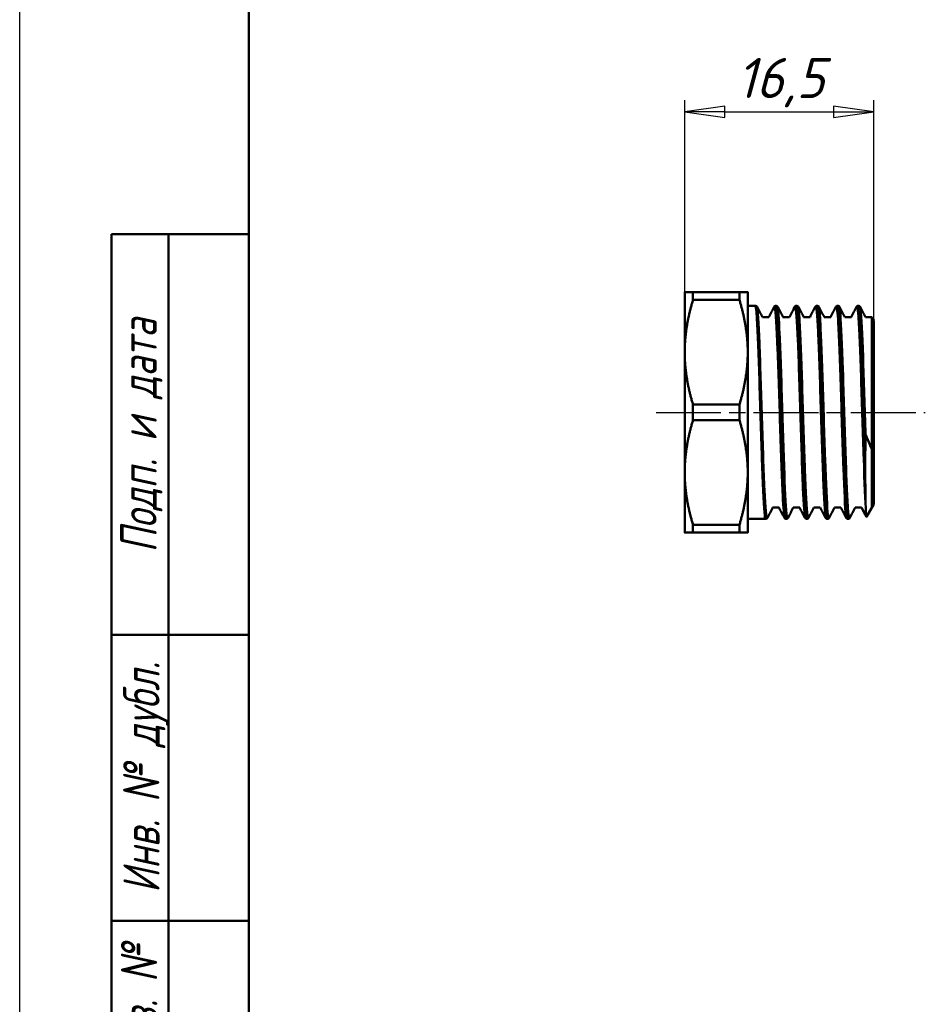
# Model space of a CAD drawing. Header units: millimetres. Extents: x -118 to 734, y -69 to 356.
# Tile 2 of 6: x 0 to 79, y 83 to 169. Entities that reach past the tile are written whole.
import ezdxf
from ezdxf.enums import TextEntityAlignment as Align

# ---------------------------------------------------------------- set-up
doc = ezdxf.new("R2010")
doc.units = ezdxf.units.MM
doc.linetypes.add('CHAIN', pattern=[0.7087, 0.4724, -0.0591, 0.1181, -0.0591])
for name, color, linetype, lineweight in [('Видимые тонкие (ГОСТ)', 7, 'Continuous', 35), ('Видимый контур (ГОСТ)', 7, 'Continuous', 50), ('Кромка (ГОСТ)', 7, 'Continuous', 50), ('Обозначение (ГОСТ)', 7, 'Continuous', 25), ('Осевая линия (ГОСТ)', 7, 'Continuous', 25), ('Размер (ГОСТ)', 7, 'Continuous', 25), ('Эскизная геометрия (ГОСТ)', 7, 'Continuous', 50)]:
    doc.layers.add(name, color=color, linetype=linetype, lineweight=lineweight)
doc.styles.get("Standard").update_dxf_attribs({"font": 'GOST Common Italic.ttf'})
doc.styles.add('Альтернативный текст (ГОСТ)', font='txt', dxfattribs={"width": 0.8})
doc.styles.add('Обычный текст (ГОСТ)', font='GOST Common Italic.ttf')
doc.dimstyles.new('Обычный (ГОСТ)', dxfattribs={"dimtxt": 3.5, "dimasz": 3.5, "dimexe": 1, "dimexo": 0, "dimgap": 0.5, "dimtad": 1, "dimrnd": 1e-08, "dimtxsty": 'Обычный текст (ГОСТ)', "dimblk": 'Filled-1', "dimcen": 0.09, "dimdle": 15, "dimclrd": 256, "dimclre": 256, "dimclrt": 256, "dimazin": 2, "dimtfac": 0.714286, "dimtdec": 3, "dimtmove": 0, "dimatfit": 3, "dimfxl": 1, "dimtolj": 1, "dimlwd": 25, "dimlwe": 25, "dimarcsym": 0})

# ---------------------------------------------------------------- blocks, each defined once
blk = doc.blocks.new('ГОСТ - Доп. графы 1')
at = {"layer": 'Эскизная геометрия (ГОСТ)'}
for p, q in [((-12, 0), (-12, 145)), ((-12, 145), (0, 145)), ((-7, 145), (-7, 0)), ((-12, 110), (-7, 110)), ((-7, 110), (0, 110)), ((-12, 85), (-7, 85)), ((-7, 85), (0, 85)), ((-12, 60), (-7, 60)), ((-7, 60), (0, 60)), ((-12, 25), (-7, 25)), ((-7, 25), (0, 25)), ((0, 0), (-12, 0))]:
    blk.add_line(p, q, dxfattribs=at)
at = {"layer": 'Обозначение (ГОСТ)', "char_height": 3.17, "attachment_point": 5, "rotation": 90, "style": 'Альтернативный текст (ГОСТ)'}
for s, insert, width in [('\\fGOST Common|b0|i1;\\H3.1700;Подп. и дата', (-9.373, 127.414), 34.76787), ('\\fGOST Common|b0|i1;\\H3.1700;Инв. № дубл.', (-8.947, 97.547), 24.84382), ('\\fGOST Common|b0|i1;\\H3.1700;Взам. инв. №', (-9.575, 72.532), 24.86686), ('\\fGOST Common|b0|i1;\\H3.1700;Подп. и дата', (-9.499, 42.471), 35.14856), ('\\fGOST Common|b0|i1;\\H3.1700;Инв. № подл.', (-9.5, 12.411), 24.96181)]:
    blk.add_mtext(s, dxfattribs=dict(at, insert=insert, width=width))
at = {"layer": 'Обозначение (ГОСТ)', "lineweight": 30, "width": 0.8, "flags": 17}
for tag, p in [('Подп._и_дата_2', (-3.532, 127.511)), ('Инв._номер_дубликата', (-3.406, 97.466)), ('Взамен_инв._номера', (-3.46, 72.529)), ('Подп._и_дата_1', (-3.422, 42.352)), ('ИНВЕНТАРНЫЙ_НОМЕР', (-3.329, 12.683))]:
    blk.add_attdef(tag, text='', height=3.17, rotation=90, dxfattribs=at).set_placement(p, align=Align.MIDDLE_CENTER)
blk = doc.blocks.new('Рамки ГОСТ_ граница 297x210')
at = {"layer": 'Кромка (ГОСТ)', "lineweight": 25}
blk.add_line((0, 0), (0, 297), dxfattribs=at)
at = {"layer": 'Кромка (ГОСТ)'}
blk.add_line((20, 292), (20, 5), dxfattribs=at)
blk = doc.blocks.new('Filled-1')
at = {"color": 0}
for p, q in [((0, 0), (-1, 0.143)), ((-1, 0.143), (-1, -0.143)), ((-1, 0), (0, 0)), ((-1, -0.143), (0, 0))]:
    blk.add_line(p, q, dxfattribs=at)
at = {"color": 0, "flags": 128}
blk.add_lwpolyline([(-1, -0.143), (0, 0), (-1, 0.143), (-1, -0.143)], dxfattribs=at)
at = {"color": 0}
blk.add_solid([(-1, -0.143), (0, 0), (-1, 0.143), (-1, -0.143)], dxfattribs=at)
blk = doc.blocks.new('*D10')
at = {"layer": 'Defpoints', "color": 0, "linetype": 'Continuous', "transparency": 16777216}
for p in [(74.552, 160.681), (74.552, 142.461), (58.052, 139.677)]:
    blk.add_point(p, dxfattribs=at)
at = {"layer": 'Размер (ГОСТ)', "linetype": 'Continuous', "lineweight": 25, "transparency": 16777216}
for p, q in [((58.052, 139.677), (58.052, 161.681)), ((74.552, 142.461), (74.552, 161.681)), ((61.552, 160.681), (71.052, 160.681))]:
    blk.add_line(p, q, dxfattribs=at)
at = {"layer": 'Размер (ГОСТ)', "linetype": 'Continuous', "lineweight": 25, "transparency": 16777216, "xscale": 3.5, "yscale": 3.5, "zscale": 3.5, "rotation": 180}
blk.add_blockref('Filled-1', (58.052, 160.681), dxfattribs=at)
at = {"layer": 'Размер (ГОСТ)', "linetype": 'Continuous', "lineweight": 25, "transparency": 16777216, "xscale": 3.5, "yscale": 3.5, "zscale": 3.5}
blk.add_blockref('Filled-1', (74.552, 160.681), dxfattribs=at)
at = {"layer": 'Размер (ГОСТ)', "linetype": 'Continuous', "lineweight": 25, "transparency": 16777216, "insert": (62.587, 165.381), "char_height": 3.5, "attachment_point": 1, "style": 'Обычный текст (ГОСТ)'}
blk.add_mtext('\\A1;16,5', dxfattribs=at)

msp = doc.modelspace()

# ---------------------------------------------------------------- linework, layer by layer
at = {"layer": 'Видимые тонкие (ГОСТ)'}
for points, knots in [([(65.27, 125.22), (65.267, 125.214), (65.263, 125.209), (65.26, 125.207), (65.186, 125.147), (65.113, 126.047), (65.039, 127.66), (64.965, 129.268), (64.892, 131.565), (64.818, 133.928), (64.745, 136.285), (64.672, 138.68), (64.598, 140.464), (64.524, 142.281), (64.449, 143.442), (64.375, 143.624), (64.373, 143.628), (64.371, 143.631), (64.37, 143.634)], [32.927128, 32.927128, 32.927128, 32.927128, 32.961741, 32.961741, 32.961741, 33.733762, 33.733762, 33.733762, 34.503408, 34.503408, 34.503408, 35.271059, 35.271059, 35.271059, 36.052605, 36.052605, 36.052605, 36.068721, 36.068721, 36.068721, 36.068721]), ([(66.748, 125.224), (66.69, 125.342), (66.631, 126.028), (66.573, 127.188), (66.5, 128.655), (66.426, 130.861), (66.353, 133.207), (66.279, 135.547), (66.206, 138), (66.133, 139.9), (66.056, 141.882), (65.98, 143.237), (65.903, 143.567), (65.885, 143.647), (65.866, 143.667), (65.848, 143.63)], [33.046318, 33.046318, 33.046318, 33.046318, 33.65502, 33.65502, 33.65502, 34.424891, 34.424891, 34.424891, 35.192729, 35.192729, 35.192729, 35.993858, 35.993858, 35.993858, 36.18791, 36.18791, 36.18791, 36.18791]), ([(67.07, 125.223), (67.055, 125.194), (67.041, 125.2), (67.026, 125.244), (66.952, 125.465), (66.878, 126.643), (66.805, 128.455), (66.731, 130.264), (66.657, 132.683), (66.583, 135.051), (66.51, 137.415), (66.436, 139.701), (66.363, 141.286), (66.298, 142.669), (66.234, 143.503), (66.17, 143.633)], [26.643943, 26.643943, 26.643943, 26.643943, 26.796809, 26.796809, 26.796809, 27.570085, 27.570085, 27.570085, 28.342033, 28.342033, 28.342033, 29.112752, 29.112752, 29.112752, 29.785535, 29.785535, 29.785535, 29.785535]), ([(68.548, 125.221), (68.479, 125.356), (68.411, 126.3), (68.343, 127.841), (68.269, 129.503), (68.195, 131.84), (68.121, 134.213), (68.048, 136.583), (67.974, 138.961), (67.901, 140.698), (67.827, 142.434), (67.754, 143.511), (67.68, 143.637), (67.669, 143.656), (67.658, 143.654), (67.648, 143.632)], [26.763132, 26.763132, 26.763132, 26.763132, 27.479053, 27.479053, 27.479053, 28.251153, 28.251153, 28.251153, 29.022011, 29.022011, 29.022011, 29.791726, 29.791726, 29.791726, 29.904725, 29.904725, 29.904725, 29.904725]), ([(68.87, 125.227), (68.842, 125.173), (68.815, 125.243), (68.787, 125.443), (68.714, 125.979), (68.641, 127.438), (68.567, 129.424), (68.494, 131.409), (68.42, 133.898), (68.347, 136.216), (68.274, 138.532), (68.2, 140.652), (68.127, 142), (68.075, 142.962), (68.022, 143.523), (67.97, 143.629)], [20.360757, 20.360757, 20.360757, 20.360757, 20.648763, 20.648763, 20.648763, 21.417784, 21.417784, 21.417784, 22.1863, 22.1863, 22.1863, 22.954333, 22.954333, 22.954333, 23.50235, 23.50235, 23.50235, 23.50235]), ([(70.348, 125.221), (70.341, 125.234), (70.334, 125.255), (70.327, 125.284), (70.253, 125.595), (70.18, 126.848), (70.107, 128.702), (70.033, 130.555), (69.96, 132.987), (69.886, 135.338), (69.813, 137.688), (69.74, 139.931), (69.666, 141.459), (69.593, 142.978), (69.521, 143.773), (69.448, 143.634)], [20.479947, 20.479947, 20.479947, 20.479947, 20.552436, 20.552436, 20.552436, 21.321522, 21.321522, 21.321522, 22.090099, 22.090099, 22.090099, 22.858191, 22.858191, 22.858191, 23.62154, 23.62154, 23.62154, 23.62154]), ([(70.67, 125.229), (70.632, 125.156), (70.594, 125.321), (70.556, 125.727), (70.482, 126.517), (70.408, 128.211), (70.334, 130.345), (70.26, 132.477), (70.187, 135.022), (70.113, 137.282), (70.039, 139.541), (69.965, 141.489), (69.891, 142.593), (69.851, 143.199), (69.81, 143.547), (69.77, 143.626)], [14.077572, 14.077572, 14.077572, 14.077572, 14.475536, 14.475536, 14.475536, 15.249463, 15.249463, 15.249463, 16.022692, 16.022692, 16.022692, 16.795246, 16.795246, 16.795246, 17.219165, 17.219165, 17.219165, 17.219165]), ([(72.148, 125.224), (72.13, 125.256), (72.113, 125.338), (72.096, 125.471), (72.022, 126.04), (71.948, 127.542), (71.874, 129.564), (71.8, 131.584), (71.726, 134.1), (71.652, 136.421), (71.579, 138.741), (71.505, 140.839), (71.431, 142.141), (71.37, 143.219), (71.309, 143.742), (71.248, 143.631)], [14.196762, 14.196762, 14.196762, 14.196762, 14.378581, 14.378581, 14.378581, 15.152597, 15.152597, 15.152597, 15.925912, 15.925912, 15.925912, 16.698549, 16.698549, 16.698549, 17.338355, 17.338355, 17.338355, 17.338355]), ([(72.47, 125.227), (72.421, 125.138), (72.373, 125.44), (72.324, 126.119), (72.251, 127.144), (72.178, 129.016), (72.104, 131.228), (72.031, 133.44), (71.958, 135.968), (71.885, 138.129), (71.811, 140.288), (71.738, 142.056), (71.665, 142.955), (71.633, 143.343), (71.602, 143.567), (71.57, 143.626)], [7.794387, 7.794387, 7.794387, 7.794387, 8.303256, 8.303256, 8.303256, 9.070603, 9.070603, 9.070603, 9.837735, 9.837735, 9.837735, 10.604658, 10.604658, 10.604658, 10.935979, 10.935979, 10.935979, 10.935979]), ([(73.865, 125.759), (73.792, 126.566), (73.718, 128.258), (73.645, 130.378), (73.572, 132.497), (73.498, 135.02), (73.425, 137.264), (73.352, 139.508), (73.279, 141.448), (73.205, 142.56), (73.153, 143.359), (73.1, 143.724), (73.048, 143.629)], [8.202864, 8.202864, 8.202864, 8.202864, 8.970239, 8.970239, 8.970239, 9.737399, 9.737399, 9.737399, 10.504349, 10.504349, 10.504349, 11.055169, 11.055169, 11.055169, 11.055169]), ([(73.865, 132.448), (73.791, 134.757), (73.718, 137.257), (73.644, 139.27), (73.571, 141.281), (73.498, 142.782), (73.424, 143.365), (73.406, 143.509), (73.388, 143.597), (73.37, 143.63)], [2.925329, 2.925329, 2.925329, 2.925329, 3.694341, 3.694341, 3.694341, 4.463098, 4.463098, 4.463098, 4.652794, 4.652794, 4.652794, 4.652794])]:
    msp.add_open_spline(points, degree=3, knots=knots, dxfattribs=at)
at = {"layer": 'Видимый контур (ГОСТ)'}
for p, q in [((58.052, 144.927), (58.052, 139.677)), ((58.773, 144.244), (58.773, 144.927)), ((58.773, 144.927), (62.83, 144.927)), ((62.83, 144.927), (62.83, 144.244)), ((63.552, 139.677), (63.552, 144.927)), ((58.773, 144.244), (62.83, 144.244)), ((63.552, 143.742), (64.209, 143.742)), ((66.008, 143.742), (66.009, 143.742)), ((67.808, 143.742), (67.809, 143.742)), ((69.608, 143.742), (69.609, 143.742)), ((71.408, 143.742), (71.409, 143.742)), ((73.208, 143.742), (73.209, 143.742)), ((65.397, 142.752), (64.83, 142.752)), ((67.197, 142.752), (66.63, 142.752)), ((68.997, 142.752), (68.43, 142.752)), ((70.797, 142.752), (70.23, 142.752)), ((72.597, 142.752), (72.03, 142.752)), ((74.383, 142.752), (73.83, 142.752)), ((74.383, 142.752), (74.383, 126.102)), ((74.552, 142.461), (74.383, 142.752)), ((74.552, 142.461), (74.391, 142.74)), ((74.552, 138.208), (74.552, 142.461)), ((74.552, 126.393), (74.552, 142.461)), ((58.052, 139.677), (58.052, 129.177)), ((63.552, 129.177), (63.552, 139.677)), ((58.773, 133.744), (58.773, 135.11)), ((58.773, 135.11), (62.83, 135.11)), ((62.83, 135.11), (62.83, 133.744)), ((58.773, 133.744), (62.83, 133.744)), ((74.552, 126.393), (74.552, 131.01)), ((58.052, 129.177), (58.052, 123.927)), ((63.552, 123.927), (63.552, 129.177)), ((73.812, 129.694), (73.812, 129.669)), ((66.288, 126.102), (65.721, 126.102)), ((68.088, 126.102), (67.521, 126.102)), ((69.888, 126.102), (69.321, 126.102)), ((71.688, 126.102), (71.121, 126.102)), ((73.488, 126.102), (72.921, 126.102)), ((74.552, 126.393), (73.917, 125.295)), ((74.552, 126.393), (74.383, 126.102)), ((63.552, 125.112), (65.109, 125.112)), ((66.908, 125.112), (66.909, 125.112)), ((68.708, 125.112), (68.709, 125.112)), ((70.508, 125.112), (70.509, 125.112)), ((72.308, 125.112), (72.309, 125.112)), ((58.773, 123.927), (58.773, 124.61)), ((58.773, 124.61), (62.83, 124.61)), ((58.773, 123.927), (62.83, 123.927)), ((62.83, 124.61), (62.83, 123.927))]:
    msp.add_line(p, q, dxfattribs=at)
for points, weights in [([(58.052, 144.927), (58.052, 144.927), (58.773, 144.927)], [1, 1.03626993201, 1.01352641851]), ([(62.83, 144.927), (63.552, 144.927), (63.552, 144.927)], [1.01352641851, 1.03626993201, 1]), ([(58.773, 144.244), (58.052, 141.832), (58.052, 139.677)], [1.01352641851, 1.03626993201, 1]), ([(63.552, 139.677), (63.552, 141.832), (62.83, 144.244)], [1, 1.03626993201, 1.01352641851]), ([(58.052, 139.677), (58.052, 137.522), (58.773, 135.11)], [1, 1.03626993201, 1.01352641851]), ([(62.83, 135.11), (63.552, 137.522), (63.552, 139.677)], [1.01352641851, 1.03626993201, 1]), ([(58.773, 133.744), (58.052, 131.332), (58.052, 129.177)], [1.01352641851, 1.03626993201, 1]), ([(63.552, 129.177), (63.552, 131.332), (62.83, 133.744)], [1, 1.03626993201, 1.01352641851]), ([(58.052, 129.177), (58.052, 127.022), (58.773, 124.61)], [1, 1.03626993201, 1.01352641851]), ([(62.83, 124.61), (63.552, 127.022), (63.552, 129.177)], [1.01352641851, 1.03626993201, 1]), ([(58.773, 123.927), (58.052, 123.927), (58.052, 123.927)], [1.01352641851, 1.03626993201, 1]), ([(63.552, 123.927), (63.552, 123.927), (62.83, 123.927)], [1, 1.03626993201, 1.01352641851])]:
    msp.add_rational_spline(points, weights, degree=2, dxfattribs=at)
for points, knots in [([(65.11, 125.121), (65.075, 125.118), (65.041, 125.314), (65.006, 125.708), (64.933, 126.548), (64.859, 128.283), (64.786, 130.441), (64.713, 132.592), (64.639, 135.14), (64.566, 137.397), (64.493, 139.648), (64.42, 141.584), (64.347, 142.683), (64.301, 143.376), (64.255, 143.731), (64.209, 143.735)], [32.985353, 32.985353, 32.985353, 32.985353, 33.346383, 33.346383, 33.346383, 34.115272, 34.115272, 34.115272, 34.881987, 34.881987, 34.881987, 35.646901, 35.646901, 35.646901, 36.128316, 36.128316, 36.128316, 36.128316]), ([(64.21, 143.742), (64.246, 143.74), (64.28, 143.727), (64.325, 143.696), (64.339, 143.681), (64.358, 143.655), (64.365, 143.644), (64.37, 143.634)], [0, 0, 0, 0, 0.02061833, 0.02061833, 0.03987132, 0.03987132, 0.05767308, 0.05767308, 0.05767308, 0.05767308]), ([(65.848, 143.634), (65.856, 143.65), (65.866, 143.669), (65.9, 143.701), (65.915, 143.713), (65.956, 143.733), (65.981, 143.741), (66.008, 143.742)], [0, 0, 0, 0, 0.02801986, 0.02801986, 0.04259621, 0.04259621, 0.05770117, 0.05770117, 0.05770117, 0.05770117]), ([(66.008, 143.742), (66.011, 143.742), (66.013, 143.741), (66.016, 143.739), (66.089, 143.676), (66.162, 142.665), (66.235, 140.977), (66.308, 139.289), (66.381, 136.943), (66.454, 134.57), (66.531, 132.078), (66.607, 129.587), (66.684, 127.828), (66.758, 126.124), (66.832, 125.127), (66.907, 125.112), (66.907, 125.112), (66.908, 125.112), (66.908, 125.112)], [-36.129685, -36.129685, -36.129685, -36.129685, -36.101997, -36.101997, -36.101997, -35.337319, -35.337319, -35.337319, -34.572833, -34.572833, -34.572833, -33.770204, -33.770204, -33.770204, -32.992657, -32.992657, -32.992657, -32.986723, -32.986723, -32.986723, -32.986723]), ([(66.91, 125.119), (66.862, 125.121), (66.814, 125.506), (66.766, 126.253), (66.692, 127.4), (66.619, 129.388), (66.545, 131.674), (66.472, 133.956), (66.398, 136.51), (66.325, 138.641), (66.251, 140.768), (66.178, 142.45), (66.105, 143.23), (66.073, 143.568), (66.041, 143.735), (66.009, 143.734)], [26.702168, 26.702168, 26.702168, 26.702168, 27.203655, 27.203655, 27.203655, 27.974314, 27.974314, 27.974314, 28.743704, 28.743704, 28.743704, 29.511921, 29.511921, 29.511921, 29.84513, 29.84513, 29.84513, 29.84513]), ([(66.01, 143.742), (66.046, 143.74), (66.08, 143.727), (66.125, 143.696), (66.139, 143.681), (66.158, 143.655), (66.165, 143.644), (66.17, 143.634)], [0, 0, 0, 0, 0.02061833, 0.02061833, 0.03987132, 0.03987132, 0.05767308, 0.05767308, 0.05767308, 0.05767308]), ([(67.648, 143.634), (67.656, 143.65), (67.666, 143.669), (67.7, 143.701), (67.715, 143.713), (67.756, 143.733), (67.781, 143.741), (67.808, 143.742)], [0, 0, 0, 0, 0.02801986, 0.02801986, 0.04259621, 0.04259621, 0.05770117, 0.05770117, 0.05770117, 0.05770117]), ([(67.808, 143.741), (67.876, 143.739), (67.943, 142.939), (68.011, 141.512), (68.084, 139.962), (68.158, 137.69), (68.231, 135.313), (68.304, 132.938), (68.378, 130.485), (68.451, 128.62), (68.524, 126.756), (68.598, 125.499), (68.671, 125.191), (68.684, 125.138), (68.696, 125.113), (68.708, 125.115)], [-29.8465, -29.8465, -29.8465, -29.8465, -29.138496, -29.138496, -29.138496, -28.369571, -28.369571, -28.369571, -27.601226, -27.601226, -27.601226, -26.833438, -26.833438, -26.833438, -26.703538, -26.703538, -26.703538, -26.703538]), ([(68.71, 125.115), (68.65, 125.119), (68.591, 125.723), (68.532, 126.842), (68.459, 128.224), (68.385, 130.376), (68.312, 132.717), (68.239, 135.056), (68.166, 137.557), (68.093, 139.545), (68.019, 141.532), (67.946, 142.985), (67.873, 143.511), (67.852, 143.664), (67.831, 143.739), (67.809, 143.737)], [20.418983, 20.418983, 20.418983, 20.418983, 21.03964, 21.03964, 21.03964, 21.806505, 21.806505, 21.806505, 22.572878, 22.572878, 22.572878, 23.338784, 23.338784, 23.338784, 23.561945, 23.561945, 23.561945, 23.561945]), ([(67.81, 143.742), (67.846, 143.74), (67.88, 143.727), (67.925, 143.696), (67.939, 143.681), (67.958, 143.655), (67.965, 143.644), (67.97, 143.634)], [0, 0, 0, 0, 0.02061833, 0.02061833, 0.03987132, 0.03987132, 0.05767308, 0.05767308, 0.05767308, 0.05767308]), ([(69.448, 143.634), (69.456, 143.65), (69.466, 143.669), (69.5, 143.701), (69.515, 143.713), (69.556, 143.733), (69.581, 143.741), (69.608, 143.742)], [0, 0, 0, 0, 0.02801986, 0.02801986, 0.04259621, 0.04259621, 0.05770117, 0.05770117, 0.05770117, 0.05770117]), ([(69.608, 143.737), (69.662, 143.734), (69.715, 143.245), (69.769, 142.32), (69.842, 141.058), (69.915, 138.999), (69.988, 136.695), (70.061, 134.392), (70.134, 131.872), (70.207, 129.81), (70.282, 127.689), (70.357, 126.08), (70.432, 125.439), (70.458, 125.222), (70.483, 125.117), (70.508, 125.119)], [-23.563314, -23.563314, -23.563314, -23.563314, -23.002015, -23.002015, -23.002015, -22.237073, -22.237073, -22.237073, -21.472525, -21.472525, -21.472525, -20.686037, -20.686037, -20.686037, -20.420352, -20.420352, -20.420352, -20.420352]), ([(70.51, 125.112), (70.438, 125.111), (70.367, 126.014), (70.295, 127.593), (70.222, 129.221), (70.148, 131.549), (70.074, 133.942), (70.001, 136.333), (69.927, 138.76), (69.853, 140.561), (69.78, 142.361), (69.706, 143.516), (69.633, 143.711), (69.625, 143.732), (69.617, 143.742), (69.609, 143.741)], [14.135797, 14.135797, 14.135797, 14.135797, 14.88421, 14.88421, 14.88421, 15.655857, 15.655857, 15.655857, 16.426821, 16.426821, 16.426821, 17.197128, 17.197128, 17.197128, 17.27876, 17.27876, 17.27876, 17.27876]), ([(69.61, 143.742), (69.646, 143.74), (69.68, 143.727), (69.725, 143.696), (69.739, 143.681), (69.758, 143.655), (69.765, 143.644), (69.77, 143.634)], [0, 0, 0, 0, 0.02061833, 0.02061833, 0.03987132, 0.03987132, 0.05767308, 0.05767308, 0.05767308, 0.05767308]), ([(71.248, 143.634), (71.256, 143.65), (71.266, 143.669), (71.3, 143.701), (71.315, 143.713), (71.356, 143.733), (71.381, 143.741), (71.408, 143.742)], [0, 0, 0, 0, 0.02801986, 0.02801986, 0.04259621, 0.04259621, 0.05770117, 0.05770117, 0.05770117, 0.05770117]), ([(71.408, 143.734), (71.45, 143.734), (71.492, 143.44), (71.534, 142.86), (71.607, 141.849), (71.68, 139.982), (71.753, 137.761), (71.827, 135.543), (71.9, 132.997), (71.973, 130.808), (72.049, 128.512), (72.126, 126.639), (72.203, 125.74), (72.238, 125.326), (72.273, 125.12), (72.308, 125.121)], [-17.280129, -17.280129, -17.280129, -17.280129, -16.839925, -16.839925, -16.839925, -16.073973, -16.073973, -16.073973, -15.308893, -15.308893, -15.308893, -14.506371, -14.506371, -14.506371, -14.137167, -14.137167, -14.137167, -14.137167]), ([(72.31, 125.114), (72.298, 125.113), (72.286, 125.134), (72.275, 125.179), (72.202, 125.464), (72.129, 126.691), (72.056, 128.532), (71.982, 130.372), (71.909, 132.803), (71.836, 135.172), (71.763, 137.54), (71.69, 139.819), (71.617, 141.396), (71.548, 142.891), (71.479, 143.738), (71.409, 143.742)], [7.852612, 7.852612, 7.852612, 7.852612, 7.973967, 7.973967, 7.973967, 8.739514, 8.739514, 8.739514, 9.504845, 9.504845, 9.504845, 10.269966, 10.269966, 10.269966, 10.995574, 10.995574, 10.995574, 10.995574]), ([(71.41, 143.742), (71.446, 143.74), (71.48, 143.727), (71.525, 143.696), (71.539, 143.681), (71.558, 143.655), (71.565, 143.644), (71.57, 143.634)], [0, 0, 0, 0, 0.02061833, 0.02061833, 0.03987132, 0.03987132, 0.05767308, 0.05767308, 0.05767308, 0.05767308]), ([(73.048, 143.634), (73.056, 143.65), (73.066, 143.669), (73.1, 143.701), (73.115, 143.713), (73.156, 143.733), (73.181, 143.741), (73.208, 143.742)], [0, 0, 0, 0, 0.02801986, 0.02801986, 0.04259621, 0.04259621, 0.05770117, 0.05770117, 0.05770117, 0.05770117]), ([(73.208, 143.734), (73.239, 143.737), (73.271, 143.575), (73.302, 143.246), (73.375, 142.481), (73.448, 140.82), (73.521, 138.711), (73.595, 136.598), (73.668, 134.059), (73.741, 131.779), (73.765, 131.041), (73.788, 130.331), (73.812, 129.669)], [-10.996944, -10.996944, -10.996944, -10.996944, -10.667635, -10.667635, -10.667635, -9.90263, -9.90263, -9.90263, -9.136484, -9.136484, -9.136484, -8.88871, -8.88871, -8.88871, -8.88871]), ([(73.812, 129.694), (73.739, 131.746), (73.665, 134.272), (73.592, 136.589), (73.519, 138.905), (73.446, 140.987), (73.372, 142.271), (73.318, 143.225), (73.264, 143.731), (73.209, 143.737)], [2.608598, 2.608598, 2.608598, 2.608598, 3.37582, 3.37582, 3.37582, 4.142785, 4.142785, 4.142785, 4.712389, 4.712389, 4.712389, 4.712389]), ([(73.21, 143.742), (73.246, 143.74), (73.28, 143.727), (73.325, 143.696), (73.339, 143.681), (73.358, 143.655), (73.365, 143.644), (73.37, 143.634)], [0, 0, 0, 0, 0.02061833, 0.02061833, 0.03987132, 0.03987132, 0.05767308, 0.05767308, 0.05767308, 0.05767308]), ([(74.536, 139.039), (74.521, 139.675), (74.507, 140.249), (74.479, 141.247), (74.465, 141.664), (74.431, 142.435), (74.412, 142.69), (74.392, 142.738), (74.391, 142.739), (74.391, 142.74)], [-3.8670708, -3.8670708, -3.8670708, -3.8670708, -3.6387863, -3.6387863, -3.4084647, -3.4084647, -3.0851156, -3.0851156, -3.0753363, -3.0753363, -3.0753363, -3.0753363]), ([(73.812, 129.694), (73.813, 130.402), (73.817, 131.048), (73.829, 131.915), (73.837, 132.217), (73.849, 132.381), (73.851, 132.412), (73.855, 132.437), (73.856, 132.442), (73.858, 132.447), (73.858, 132.449), (73.859, 132.451), (73.86, 132.451), (73.86, 132.452), (73.861, 132.452), (73.861, 132.453), (73.862, 132.453), (73.862, 132.452), (73.863, 132.452), (73.864, 132.45), (73.864, 132.449), (73.865, 132.448)], [-0.0833148, -0.0833148, -0.0833148, -0.0833148, -0.04184154, -0.04184154, -0.00849635, -0.00849635, -0.00316817, -0.00316817, -0.001897, -0.001897, -0.00142752, -0.00142752, -0.00118301, -0.00118301, -0.0009988, -0.0009988, -0.0008034, -0.0008034, -0.00051853, -0.00051853, 0, 0, 0, 0]), ([(73.865, 132.448), (73.974, 132.15), (74.086, 131.872), (74.309, 131.37), (74.421, 131.146), (74.536, 130.946)], [-0.2400552, -0.2400552, -0.2400552, -0.2400552, -0.1172636, -0.1172636, 0, 0, 0, 0]), ([(74.536, 130.946), (74.536, 130.945), (74.536, 130.944), (74.537, 130.944), (74.538, 130.943), (74.538, 130.943), (74.539, 130.943), (74.539, 130.944), (74.54, 130.944), (74.541, 130.945), (74.541, 130.946), (74.542, 130.949), (74.543, 130.95), (74.545, 130.957), (74.546, 130.963), (74.549, 130.982), (74.55, 130.995), (74.552, 131.01)], [-0.44904377, -0.44904377, -0.44904377, -0.44904377, -0.44554566, -0.44554566, -0.44286436, -0.44286436, -0.44096006, -0.44096006, -0.43902492, -0.43902492, -0.436347, -0.436347, -0.43173605, -0.43173605, -0.41842275, -0.41842275, -0.39970833, -0.39970833, -0.39970833, -0.39970833]), ([(73.865, 125.759), (73.848, 126.089), (73.836, 126.597), (73.818, 127.924), (73.813, 128.744), (73.812, 129.669)], [-0.637736, -0.637736, -0.637736, -0.637736, -0.323205, -0.323205, 0, 0, 0, 0]), ([(65.27, 125.22), (65.262, 125.204), (65.251, 125.186), (65.217, 125.153), (65.202, 125.141), (65.162, 125.121), (65.136, 125.113), (65.11, 125.112)], [0, 0, 0, 0, 0.02801986, 0.02801986, 0.04259621, 0.04259621, 0.05770117, 0.05770117, 0.05770117, 0.05770117]), ([(66.908, 125.112), (66.872, 125.114), (66.838, 125.128), (66.793, 125.158), (66.779, 125.173), (66.759, 125.199), (66.753, 125.21), (66.748, 125.22)], [0, 0, 0, 0, 0.02061833, 0.02061833, 0.03987132, 0.03987132, 0.05767308, 0.05767308, 0.05767308, 0.05767308]), ([(67.07, 125.22), (67.062, 125.204), (67.051, 125.186), (67.017, 125.153), (67.002, 125.141), (66.962, 125.121), (66.936, 125.113), (66.91, 125.112)], [0, 0, 0, 0, 0.02801986, 0.02801986, 0.04259621, 0.04259621, 0.05770117, 0.05770117, 0.05770117, 0.05770117]), ([(68.708, 125.112), (68.672, 125.114), (68.638, 125.128), (68.593, 125.158), (68.579, 125.173), (68.559, 125.199), (68.553, 125.21), (68.548, 125.22)], [0, 0, 0, 0, 0.02061833, 0.02061833, 0.03987132, 0.03987132, 0.05767308, 0.05767308, 0.05767308, 0.05767308]), ([(68.87, 125.22), (68.862, 125.204), (68.851, 125.186), (68.817, 125.153), (68.802, 125.141), (68.762, 125.121), (68.736, 125.113), (68.71, 125.112)], [0, 0, 0, 0, 0.02801986, 0.02801986, 0.04259621, 0.04259621, 0.05770117, 0.05770117, 0.05770117, 0.05770117]), ([(70.508, 125.112), (70.472, 125.114), (70.438, 125.128), (70.393, 125.158), (70.379, 125.173), (70.359, 125.199), (70.353, 125.21), (70.348, 125.22)], [0, 0, 0, 0, 0.02061833, 0.02061833, 0.03987132, 0.03987132, 0.05767308, 0.05767308, 0.05767308, 0.05767308]), ([(70.67, 125.22), (70.662, 125.204), (70.651, 125.186), (70.617, 125.153), (70.602, 125.141), (70.562, 125.121), (70.536, 125.113), (70.51, 125.112)], [0, 0, 0, 0, 0.02801986, 0.02801986, 0.04259621, 0.04259621, 0.05770117, 0.05770117, 0.05770117, 0.05770117]), ([(72.308, 125.112), (72.272, 125.114), (72.238, 125.128), (72.193, 125.158), (72.179, 125.173), (72.159, 125.199), (72.153, 125.21), (72.148, 125.22)], [0, 0, 0, 0, 0.02061833, 0.02061833, 0.03987132, 0.03987132, 0.05767308, 0.05767308, 0.05767308, 0.05767308]), ([(72.47, 125.22), (72.462, 125.204), (72.451, 125.186), (72.417, 125.153), (72.402, 125.141), (72.362, 125.121), (72.336, 125.113), (72.31, 125.112)], [0, 0, 0, 0, 0.02801986, 0.02801986, 0.04259621, 0.04259621, 0.05770117, 0.05770117, 0.05770117, 0.05770117])]:
    msp.add_open_spline(points, degree=3, knots=knots, dxfattribs=at)
for points in [[(64.37, 143.634), (64.526, 143.334), (64.683, 143.034), (64.839, 142.734)], [(65.388, 142.752), (65.541, 143.046), (65.694, 143.34), (65.848, 143.634)], [(66.17, 143.634), (66.326, 143.334), (66.483, 143.034), (66.639, 142.734)], [(67.188, 142.752), (67.341, 143.046), (67.494, 143.34), (67.648, 143.634)], [(67.97, 143.634), (68.126, 143.334), (68.283, 143.034), (68.439, 142.734)], [(68.988, 142.752), (69.141, 143.046), (69.294, 143.34), (69.448, 143.634)], [(69.77, 143.634), (69.926, 143.334), (70.083, 143.034), (70.239, 142.734)], [(70.788, 142.752), (70.941, 143.046), (71.094, 143.34), (71.248, 143.634)], [(71.57, 143.634), (71.726, 143.334), (71.883, 143.034), (72.039, 142.734)], [(72.588, 142.752), (72.741, 143.046), (72.894, 143.34), (73.048, 143.634)], [(73.37, 143.634), (73.526, 143.334), (73.683, 143.034), (73.839, 142.734)], [(74.552, 138.208), (74.547, 138.493), (74.541, 138.77), (74.536, 139.039)], [(65.73, 126.102), (65.577, 125.808), (65.423, 125.514), (65.27, 125.22)], [(66.748, 125.22), (66.591, 125.52), (66.435, 125.82), (66.278, 126.12)], [(67.53, 126.102), (67.377, 125.808), (67.223, 125.514), (67.07, 125.22)], [(68.548, 125.22), (68.391, 125.52), (68.235, 125.82), (68.078, 126.12)], [(69.33, 126.102), (69.177, 125.808), (69.023, 125.514), (68.87, 125.22)], [(70.348, 125.22), (70.191, 125.52), (70.035, 125.82), (69.878, 126.12)], [(71.13, 126.102), (70.977, 125.808), (70.823, 125.514), (70.67, 125.22)], [(72.148, 125.22), (71.991, 125.52), (71.835, 125.82), (71.678, 126.12)], [(72.93, 126.102), (72.777, 125.808), (72.623, 125.514), (72.47, 125.22)], [(73.908, 125.296), (73.765, 125.57), (73.622, 125.845), (73.478, 126.12)], [(73.917, 125.295), (73.9, 125.264), (73.882, 125.422), (73.865, 125.759)]]:
    msp.add_open_spline(points, degree=3, dxfattribs=at)
at = {"layer": 'Осевая линия (ГОСТ)', "linetype": 'CHAIN', "ltscale": 11.993792}
msp.add_line((55.552, 134.427), (79.052, 134.427), dxfattribs=at)

# ---------------------------------------------------------------- block references
for name, p in [('Рамки ГОСТ_ граница 297x210', (0, 0)), ('ГОСТ - Доп. графы 1', (20, 5))]:
    msp.add_blockref(name, p)

# ---------------------------------------------------------------- dimensions: what is measured, and where the dimension line sits
at = {"layer": 'Размер (ГОСТ)', "linetype": 'Continuous', "lineweight": 25}
dim = msp.add_linear_dim(base=(74.552, 160.681), p1=(58.052, 139.677), p2=(74.552, 142.461), dimstyle='Обычный (ГОСТ)', override={"dimgap": 0.5, "dimdec": 2, "dimtol": 0, "dimlim": 0, "dimtp": 0, "dimtm": 0, "dimtdec": 3, "dimtofl": 0, "dimatfit": 1}, dxfattribs=at)
dim.commit()
dim.dimension.update_dxf_attribs({"geometry": '*D10', "text_midpoint": (66.302, 160.681), "dimtype": 160})

doc.saveas('drawing.dxf')
